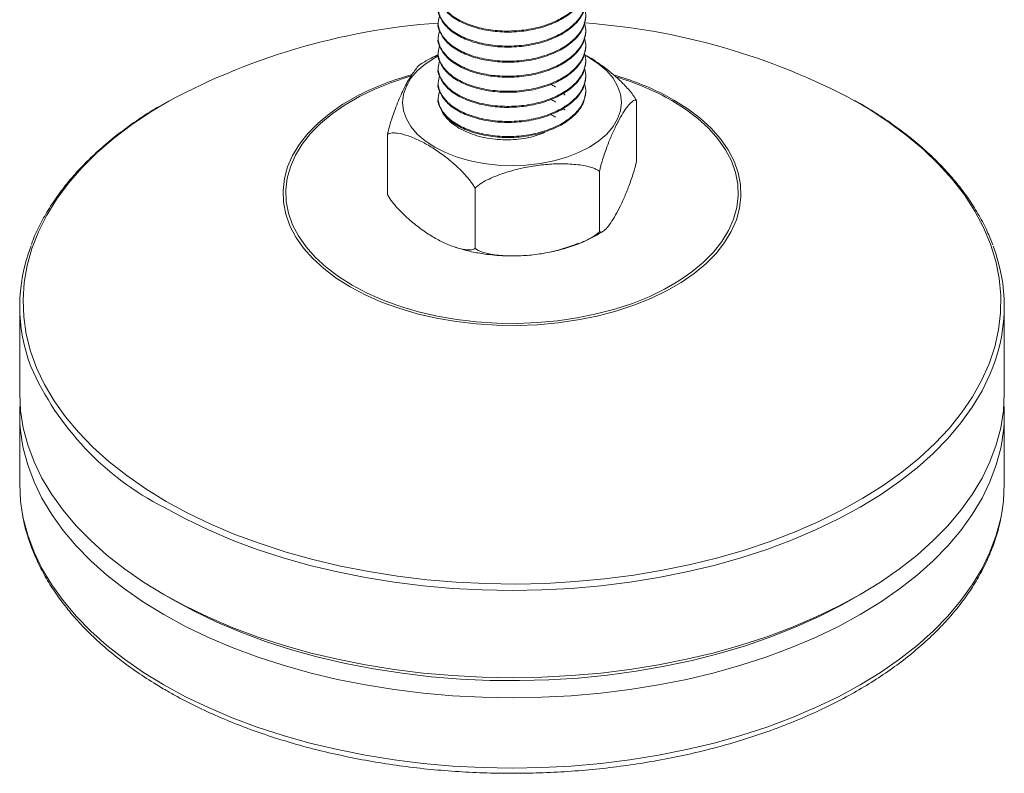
# Model space of a CAD drawing. Header units: millimetres. Extents: x 6 to 218, y 6 to 184.
# Tile 7 of 10: x 178 to 218, y 85 to 116. Entities that reach past the tile are written whole.
import ezdxf

# ---------------------------------------------------------------- set-up
doc = ezdxf.new("R2010")
doc.units = ezdxf.units.MM

msp = doc.modelspace()

# ---------------------------------------------------------------- linework, layer by layer
at = {"color": 7, "linetype": 'Continuous', "lineweight": 15}
for p, q in [((194.578, 115.674), (194.578, 115.634)), ((200.578, 115.327), (200.578, 115.368)), ((194.578, 115.062), (194.578, 115.021)), ((194.578, 114.45), (194.578, 114.409)), ((200.578, 114.715), (200.578, 114.756)), ((200.578, 114.103), (200.578, 114.143)), ((194.578, 113.837), (194.578, 113.796)), ((194.578, 113.225), (194.578, 113.184)), ((200.578, 113.49), (200.578, 113.531)), ((200.578, 112.878), (200.578, 112.919)), ((194.578, 112.612), (194.578, 112.572)), ((202.637, 112.485), (202.637, 110.035)), ((192.519, 111.115), (192.519, 108.666)), ((201.134, 109.613), (201.134, 107.164)), ((196.075, 108.929), (196.075, 106.479)), ((177.578, 104.122), (177.578, 100.573)), ((217.578, 100.573), (217.578, 104.122)), ((177.578, 99.756), (177.578, 96.898)), ((217.578, 96.898), (217.578, 99.756)), ((183.433, 92.41), (183.787, 92.206)), ((211.368, 92.206), (211.722, 92.41))]:
    msp.add_line(p, q, dxfattribs=at)
at = {"color": 142, "linetype": 'Continuous', "lineweight": 0, "true_color": 0x0080c0}
for p, q in [((202.633, 112.487), (202.637, 112.485)), ((202.637, 112.485), (202.635, 112.482)), ((192.519, 111.115), (192.52, 111.118)), ((192.522, 111.113), (192.519, 111.115)), ((202.637, 110.035), (202.635, 110.032)), ((201.134, 109.613), (201.129, 109.613)), ((201.136, 109.616), (201.134, 109.613)), ((196.075, 108.929), (196.072, 108.931)), ((196.08, 108.929), (196.075, 108.929)), ((192.522, 108.664), (192.519, 108.666)), ((201.134, 107.164), (201.129, 107.163)), ((201.136, 107.166), (201.134, 107.164)), ((196.075, 106.479), (196.072, 106.481)), ((196.08, 106.48), (196.075, 106.479))]:
    msp.add_line(p, q, dxfattribs=at)
at = {"color": 7, "linetype": 'Continuous', "lineweight": 15, "flags": 128}
for points in [[(200.547, 114.321), (200.72, 114.226), (201.103, 113.974), (201.426, 113.695), (201.683, 113.394), (201.87, 113.076), (201.983, 112.747), (202.021, 112.413), (201.983, 112.078), (201.87, 111.749), (201.683, 111.431), (201.426, 111.13), (201.103, 110.851), (200.72, 110.599), (200.283, 110.377), (199.799, 110.191), (199.278, 110.043), (198.728, 109.935), (198.158, 109.869), (197.578, 109.847), (196.998, 109.869), (196.428, 109.935), (195.877, 110.043), (195.356, 110.191), (194.873, 110.377), (194.436, 110.599), (194.052, 110.851), (193.729, 111.13), (193.472, 111.431), (193.285, 111.749), (193.172, 112.078), (193.134, 112.413), (193.172, 112.747), (193.285, 113.076), (193.472, 113.394), (193.729, 113.695), (194.052, 113.974), (194.436, 114.226), (194.58, 114.306)], [(177.578, 100.573), (177.614, 99.876), (177.723, 99.181), (177.905, 98.491), (178.159, 97.81), (178.483, 97.138), (178.877, 96.478), (179.34, 95.834), (179.868, 95.207), (180.462, 94.6), (181.118, 94.014), (181.834, 93.452), (182.607, 92.916), (183.435, 92.409), (184.315, 91.931), (185.243, 91.484), (186.216, 91.071), (187.231, 90.692), (188.283, 90.349), (189.369, 90.044), (190.486, 89.777), (191.628, 89.55), (192.791, 89.362), (193.972, 89.216), (195.167, 89.111), (196.37, 89.048), (197.578, 89.027), (198.785, 89.048), (199.988, 89.111), (201.183, 89.216), (202.364, 89.362), (203.528, 89.55), (204.67, 89.777), (205.786, 90.044), (206.872, 90.349), (207.924, 90.692), (208.939, 91.071), (209.912, 91.484), (210.84, 91.931), (211.72, 92.409), (212.548, 92.916), (213.321, 93.452), (214.037, 94.014), (214.693, 94.6), (215.287, 95.207), (215.816, 95.834), (216.278, 96.478), (216.672, 97.138), (216.996, 97.81), (217.25, 98.491), (217.432, 99.181), (217.541, 99.876), (217.578, 100.573), (217.578, 100.573)], [(177.578, 96.898), (177.614, 96.201), (177.679, 95.739)], [(217.476, 95.734), (217.541, 96.201), (217.578, 96.898)]]:
    msp.add_lwpolyline(points, dxfattribs=at)
at = {"color": 8, "linetype": 'Continuous', "lineweight": 15, "flags": 128}
for points in [[(193.477, 113.486), (193.406, 113.465), (192.688, 113.23), (192.011, 112.959), (191.378, 112.654), (190.794, 112.317), (190.266, 111.952), (189.796, 111.561), (189.389, 111.147), (189.048, 110.713), (188.776, 110.264), (188.575, 109.802), (188.446, 109.332), (188.39, 108.857), (188.409, 108.381), (188.501, 107.908), (188.666, 107.442), (188.904, 106.986), (189.211, 106.544), (189.585, 106.12), (190.024, 105.717), (190.523, 105.338), (191.079, 104.987), (191.688, 104.666), (192.344, 104.377), (193.042, 104.124), (193.777, 103.908), (194.542, 103.731), (195.332, 103.594), (196.14, 103.498), (196.959, 103.445), (197.784, 103.434), (198.607, 103.466), (199.421, 103.541), (200.221, 103.657), (200.999, 103.814), (201.75, 104.011), (202.467, 104.246), (203.145, 104.517), (203.778, 104.822), (204.361, 105.159), (204.889, 105.524), (205.359, 105.916), (205.766, 106.33), (206.107, 106.763), (206.379, 107.212), (206.581, 107.674), (206.71, 108.144), (206.765, 108.619), (206.747, 109.095), (206.654, 109.568), (206.489, 110.034), (206.252, 110.49), (205.945, 110.932), (205.57, 111.356), (205.132, 111.759), (204.632, 112.138), (204.076, 112.489), (204.076, 112.489)], [(183.532, 96.195), (184.414, 95.716), (185.346, 95.269), (186.322, 94.855), (187.341, 94.477), (188.398, 94.135), (189.489, 93.831), (190.61, 93.565), (191.757, 93.34), (192.926, 93.156), (194.112, 93.013), (195.311, 92.912), (196.518, 92.853), (197.729, 92.837), (198.94, 92.864), (200.145, 92.933), (201.341, 93.045), (202.523, 93.198), (203.687, 93.393), (204.828, 93.628), (205.942, 93.903), (207.025, 94.217), (208.072, 94.568), (209.081, 94.955), (210.047, 95.378), (210.966, 95.833), (211.836, 96.32), (212.653, 96.837), (213.413, 97.381), (214.115, 97.951), (214.755, 98.545), (215.331, 99.16), (215.841, 99.795), (216.283, 100.446), (216.656, 101.111), (216.958, 101.789), (217.187, 102.476), (217.344, 103.169), (217.427, 103.867), (217.436, 104.566), (217.372, 105.265), (217.233, 105.96), (217.022, 106.648), (216.738, 107.328), (216.383, 107.997), (215.958, 108.652), (215.465, 109.291), (214.905, 109.911), (214.281, 110.51), (213.594, 111.087), (212.848, 111.638), (212.045, 112.161), (211.496, 112.486)], [(203.768, 112.725), (204.156, 112.513), (204.719, 112.158), (205.225, 111.774), (205.669, 111.366), (206.048, 110.937), (206.359, 110.49), (206.599, 110.028), (206.767, 109.556), (206.86, 109.077), (206.879, 108.595), (206.823, 108.114), (206.692, 107.638), (206.488, 107.171), (206.212, 106.716), (205.867, 106.277), (205.455, 105.858), (204.98, 105.462), (204.445, 105.092), (203.854, 104.751), (203.214, 104.442), (202.527, 104.168), (201.801, 103.93), (201.041, 103.731), (200.253, 103.572), (199.444, 103.454), (198.619, 103.379), (197.786, 103.346), (196.952, 103.357), (196.122, 103.411), (195.304, 103.508), (194.505, 103.646), (193.73, 103.826), (192.986, 104.044), (192.279, 104.301), (191.615, 104.593), (190.999, 104.918), (190.436, 105.274), (189.93, 105.657), (189.486, 106.065), (189.107, 106.495), (188.796, 106.942), (188.556, 107.403), (188.389, 107.875), (188.295, 108.354), (188.276, 108.836), (188.332, 109.317), (188.463, 109.793), (188.667, 110.26), (188.943, 110.715), (189.288, 111.154), (189.7, 111.573), (190.175, 111.969), (190.71, 112.339), (191.301, 112.68), (191.396, 112.73)], [(183.309, 112.282), (182.904, 112.033), (182.115, 111.502), (181.384, 110.945), (180.712, 110.363), (180.104, 109.758), (179.561, 109.133), (179.084, 108.49), (178.677, 107.831), (178.339, 107.159), (178.074, 106.477), (177.88, 105.786), (177.76, 105.09), (177.714, 104.391), (177.742, 103.692), (177.844, 102.995), (178.018, 102.303), (178.266, 101.619), (178.586, 100.944), (178.976, 100.282), (179.435, 99.635), (179.962, 99.005), (180.554, 98.395), (181.21, 97.807), (181.927, 97.243), (182.702, 96.705), (183.532, 96.195)], [(217.116, 101.656), (216.996, 101.359), (216.672, 100.687), (216.278, 100.028), (215.816, 99.384), (215.287, 98.757), (214.693, 98.149), (214.037, 97.564), (213.321, 97.002), (212.548, 96.466), (211.72, 95.958), (210.84, 95.48), (209.912, 95.034), (208.939, 94.62), (207.924, 94.242), (206.872, 93.899), (205.786, 93.594), (204.67, 93.327), (203.528, 93.099), (202.364, 92.912), (201.183, 92.766), (199.988, 92.661), (198.785, 92.598), (197.578, 92.576), (196.37, 92.598), (195.167, 92.661), (193.972, 92.766), (192.791, 92.912), (191.628, 93.099), (190.486, 93.327), (189.369, 93.594), (188.283, 93.899), (187.231, 94.242), (186.216, 94.62), (185.243, 95.034), (184.315, 95.48), (183.435, 95.958)], [(183.435, 91.592), (182.607, 92.1), (181.834, 92.636), (181.118, 93.197), (180.462, 93.783), (179.868, 94.391), (179.34, 95.018), (178.877, 95.662), (178.483, 96.321), (178.159, 96.993), (177.905, 97.675), (177.723, 98.364), (177.679, 98.596)], [(217.476, 98.593), (217.432, 98.364), (217.25, 97.675), (216.996, 96.993), (216.672, 96.321), (216.278, 95.662), (215.816, 95.018), (215.287, 94.391), (214.693, 93.783), (214.037, 93.197), (213.321, 92.636), (212.548, 92.1), (211.72, 91.592), (210.84, 91.114), (209.912, 90.668), (208.939, 90.254), (207.924, 89.875), (206.872, 89.533), (205.786, 89.228), (204.67, 88.961), (203.528, 88.733), (202.364, 88.546), (201.183, 88.399), (199.988, 88.295), (198.785, 88.231), (197.578, 88.21), (196.37, 88.231), (195.167, 88.295), (193.972, 88.399), (192.791, 88.546), (191.628, 88.733), (190.486, 88.961), (189.369, 89.228), (188.283, 89.533), (187.231, 89.875), (186.216, 90.254), (185.243, 90.668), (184.315, 91.114), (183.435, 91.592)], [(177.679, 95.739), (177.723, 95.507), (177.905, 94.817), (178.159, 94.135), (178.483, 93.463), (178.877, 92.804), (179.34, 92.16), (179.868, 91.533), (180.462, 90.925), (181.118, 90.34), (181.834, 89.778), (182.607, 89.242), (183.435, 88.734)], [(183.435, 88.734), (184.315, 88.256), (185.243, 87.81), (186.216, 87.396), (187.231, 87.018), (188.283, 86.675), (189.369, 86.37), (190.486, 86.103), (191.628, 85.875), (192.791, 85.688), (193.972, 85.542), (195.167, 85.437), (196.37, 85.374), (197.578, 85.352), (198.785, 85.374), (199.988, 85.437), (201.183, 85.542), (202.364, 85.688), (203.528, 85.875), (204.67, 86.103), (205.786, 86.37), (206.872, 86.675), (207.924, 87.018), (208.939, 87.396), (209.912, 87.81), (210.84, 88.256), (211.72, 88.734), (212.548, 89.242), (213.321, 89.778), (214.037, 90.34), (214.693, 90.925), (215.287, 91.533), (215.816, 92.16), (216.278, 92.804), (216.672, 93.463), (216.996, 94.135), (217.25, 94.817), (217.432, 95.507), (217.476, 95.734)], [(183.789, 92.204), (184.664, 91.729), (185.588, 91.287), (186.557, 90.877), (187.569, 90.503), (188.618, 90.166), (189.701, 89.866), (190.814, 89.606), (191.953, 89.386), (193.113, 89.206), (194.29, 89.068), (195.48, 88.973), (196.677, 88.919), (197.878, 88.909), (199.078, 88.941), (200.272, 89.015), (201.455, 89.132), (202.625, 89.291), (203.775, 89.491), (204.901, 89.731), (206, 90.011), (207.066, 90.33), (208.097, 90.686), (209.088, 91.078), (210.035, 91.504), (210.935, 91.963), (211.368, 92.206)]]:
    msp.add_lwpolyline(points, dxfattribs=at)
at = {"color": 142, "linetype": 'Continuous', "lineweight": 0, "true_color": 0x0080c0, "flags": 128}
msp.add_lwpolyline([(211.368, 92.206), (210.935, 91.963), (210.035, 91.504), (209.088, 91.078), (208.097, 90.686), (207.066, 90.33), (206, 90.011), (204.901, 89.731), (203.775, 89.491), (202.625, 89.291), (201.455, 89.132), (200.272, 89.015), (199.078, 88.941), (197.878, 88.909), (196.677, 88.919), (195.48, 88.973), (194.29, 89.068), (193.113, 89.206), (191.953, 89.386), (190.814, 89.606), (189.701, 89.866), (188.618, 90.166), (187.569, 90.503), (186.557, 90.877), (185.588, 91.287), (184.664, 91.729), (183.789, 92.204), (183.787, 92.206)], dxfattribs=at)
at = {"color": 7, "linetype": 'Continuous', "lineweight": 15}
for centre, radius, start, end in [((196.466, 88.714), 26.992, 94.0189, 119.1735), ((198.601, 88.33), 27.382, 61.9055, 85.9733), ((196.566, 102.486), 11.474, 105.5712, 116.7811), ((198.677, 102.709), 11.236, 63.0596, 74.1734), ((184.428, 104.122), 6.848, 158.9468, 200.9522), ((210.727, 104.122), 6.848, 338.8952, 20.9452), ((184.282, 99.756), 6.704, 176.5089, 189.9643), ((210.873, 99.756), 6.704, 350.0046, 3.491)]:
    msp.add_arc(centre, radius, start, end, dxfattribs=at)
at = {"color": 8, "linetype": 'Continuous', "lineweight": 15}
for centre, radius, start, end in [((198.782, 103.122), 10.759, 60.5263, 73.5164), ((188.752, 106.395), 11.713, 203.7726, 243.007)]:
    msp.add_arc(centre, radius, start, end, dxfattribs=at)
at = {"color": 142, "linetype": 'Continuous', "lineweight": 0, "true_color": 0x0080c0}
for centre, radius, start, end in [((200.773, 111.729), 2.008, 22.0263, 22.181), ((194.382, 111.871), 2.008, 202.0263, 202.181), ((200.773, 109.279), 2.008, 22.0263, 22.181), ((198.688, 114.124), 5.13, 298.4169, 298.4997), ((197.494, 117.062), 8.255, 260.0798, 260.1401), ((194.382, 109.422), 2.008, 202.0263, 202.181), ((198.688, 111.675), 5.13, 298.4169, 298.4997), ((197.494, 114.613), 8.255, 260.0798, 260.1401), ((197.851, 112.315), 6.117, 280.3051, 293.3397)]:
    msp.add_arc(centre, radius, start, end, dxfattribs=at)
at = {"color": 7, "linetype": 'Continuous', "lineweight": 15}
for points, knots in [([(200.516, 117.494), (200.543, 117.401), (200.616, 117.148), (200.504, 116.725), (200.205, 116.274), (199.722, 115.89), (199.099, 115.588), (198.363, 115.384), (197.573, 115.298), (196.793, 115.335), (196.064, 115.484), (195.431, 115.736), (194.946, 116.075), (194.652, 116.47), (194.539, 116.852), (194.615, 117.086), (194.647, 117.182)], [0, 0, 0, 0, 0.044633, 0.12124, 0.197848, 0.271836, 0.345825, 0.422432, 0.499039, 0.573028, 0.647016, 0.723624, 0.800231, 0.87422, 0.948208, 1, 1, 1, 1]), ([(200.576, 117.165), (200.557, 117.005), (200.518, 116.682), (200.201, 116.233), (199.723, 115.849), (199.099, 115.548), (198.363, 115.343), (197.573, 115.257), (196.793, 115.294), (196.064, 115.443), (195.432, 115.695), (194.943, 116.034), (194.663, 116.429), (194.545, 116.715), (194.579, 116.856), (194.579, 116.858)], [0, 0, 0, 0, 0.083338, 0.16812, 0.250005, 0.331889, 0.416671, 0.501454, 0.583338, 0.665222, 0.750005, 0.834787, 0.916671, 0.998556, 1, 1, 1, 1]), ([(200.516, 116.882), (200.543, 116.789), (200.616, 116.536), (200.504, 116.113), (200.205, 115.662), (199.722, 115.277), (199.099, 114.976), (198.363, 114.772), (197.573, 114.686), (196.793, 114.722), (196.064, 114.871), (195.431, 115.123), (194.946, 115.462), (194.652, 115.858), (194.539, 116.239), (194.615, 116.473), (194.647, 116.57)], [0, 0, 0, 0, 0.044633, 0.12124, 0.197848, 0.271836, 0.345825, 0.422432, 0.499039, 0.573028, 0.647016, 0.723624, 0.800231, 0.87422, 0.948208, 1, 1, 1, 1]), ([(200.576, 116.552), (200.557, 116.392), (200.518, 116.07), (200.201, 115.621), (199.723, 115.237), (199.099, 114.935), (198.363, 114.731), (197.573, 114.645), (196.793, 114.681), (196.064, 114.83), (195.432, 115.082), (194.943, 115.421), (194.663, 115.817), (194.545, 116.103), (194.579, 116.243), (194.579, 116.246)], [0, 0, 0, 0, 0.083338, 0.16812, 0.250005, 0.331889, 0.416671, 0.501454, 0.583338, 0.665222, 0.750005, 0.834787, 0.916671, 0.998556, 1, 1, 1, 1]), ([(200.516, 116.269), (200.543, 116.176), (200.616, 115.923), (200.504, 115.5), (200.205, 115.049), (199.722, 114.665), (199.099, 114.364), (198.363, 114.159), (197.573, 114.073), (196.793, 114.11), (196.064, 114.259), (195.431, 114.511), (194.946, 114.85), (194.652, 115.245), (194.539, 115.627), (194.615, 115.861), (194.647, 115.957)], [0, 0, 0, 0, 0.044633, 0.12124, 0.197848, 0.271836, 0.345825, 0.422432, 0.499039, 0.573028, 0.647016, 0.723624, 0.800231, 0.87422, 0.948208, 1, 1, 1, 1]), ([(200.576, 115.94), (200.557, 115.78), (200.518, 115.457), (200.201, 115.008), (199.723, 114.624), (199.099, 114.323), (198.363, 114.119), (197.573, 114.033), (196.793, 114.069), (196.064, 114.218), (195.432, 114.47), (194.943, 114.809), (194.663, 115.204), (194.545, 115.49), (194.579, 115.631), (194.579, 115.634)], [0, 0, 0, 0, 0.083338, 0.16812, 0.250005, 0.331889, 0.416671, 0.501454, 0.583338, 0.665222, 0.750005, 0.834787, 0.916671, 0.998556, 1, 1, 1, 1]), ([(200.516, 115.657), (200.543, 115.564), (200.616, 115.311), (200.504, 114.888), (200.205, 114.437), (199.722, 114.053), (199.099, 113.751), (198.363, 113.547), (197.573, 113.461), (196.793, 113.497), (196.064, 113.646), (195.431, 113.899), (194.946, 114.237), (194.652, 114.633), (194.539, 115.014), (194.615, 115.248), (194.647, 115.345)], [0, 0, 0, 0, 0.044633, 0.12124, 0.197848, 0.271836, 0.345825, 0.422432, 0.499039, 0.573028, 0.647016, 0.723624, 0.800231, 0.87422, 0.948208, 1, 1, 1, 1]), ([(200.576, 115.328), (200.557, 115.168), (200.518, 114.845), (200.201, 114.396), (199.723, 114.012), (199.099, 113.71), (198.363, 113.506), (197.573, 113.42), (196.793, 113.457), (196.064, 113.605), (195.432, 113.858), (194.943, 114.197), (194.663, 114.592), (194.545, 114.878), (194.579, 115.019), (194.579, 115.021)], [0, 0, 0, 0, 0.083338, 0.16812, 0.250005, 0.331889, 0.416671, 0.501454, 0.583338, 0.665222, 0.750005, 0.834787, 0.916671, 0.998556, 1, 1, 1, 1]), ([(200.516, 115.044), (200.543, 114.951), (200.616, 114.698), (200.504, 114.275), (200.205, 113.824), (199.722, 113.44), (199.099, 113.139), (198.363, 112.935), (197.573, 112.849), (196.793, 112.885), (196.064, 113.034), (195.431, 113.286), (194.946, 113.625), (194.652, 114.021), (194.539, 114.402), (194.615, 114.636), (194.647, 114.732)], [0, 0, 0, 0, 0.044633, 0.12124, 0.197848, 0.271836, 0.345825, 0.422432, 0.499039, 0.573028, 0.647016, 0.723624, 0.800231, 0.87422, 0.948208, 1, 1, 1, 1]), ([(200.576, 114.715), (200.557, 114.555), (200.518, 114.233), (200.201, 113.783), (199.723, 113.399), (199.099, 113.098), (198.363, 112.894), (197.573, 112.808), (196.793, 112.844), (196.064, 112.993), (195.432, 113.245), (194.943, 113.584), (194.663, 113.979), (194.545, 114.266), (194.579, 114.406), (194.579, 114.409)], [0, 0, 0, 0, 0.083338, 0.16812, 0.250005, 0.331889, 0.416671, 0.501454, 0.583338, 0.665222, 0.750005, 0.834787, 0.916671, 0.998556, 1, 1, 1, 1]), ([(200.516, 114.432), (200.543, 114.339), (200.616, 114.086), (200.504, 113.663), (200.205, 113.212), (199.722, 112.828), (199.099, 112.526), (198.363, 112.322), (197.573, 112.236), (196.793, 112.273), (196.064, 112.422), (195.431, 112.674), (194.946, 113.013), (194.652, 113.408), (194.539, 113.789), (194.615, 114.024), (194.647, 114.12)], [0, 0, 0, 0, 0.044633, 0.12124, 0.197848, 0.271836, 0.345825, 0.422432, 0.499039, 0.573028, 0.647016, 0.723624, 0.800231, 0.87422, 0.948208, 1, 1, 1, 1]), ([(194.589, 114.356), (194.487, 114.31), (194.237, 114.198), (194.014, 114.06), (193.882, 113.978)], [0, 0, 0, 0, 0.40741, 1, 1, 1, 1]), ([(200.576, 114.103), (200.557, 113.943), (200.518, 113.62), (200.201, 113.171), (199.723, 112.787), (199.099, 112.485), (198.363, 112.281), (197.573, 112.195), (196.793, 112.232), (196.064, 112.381), (195.432, 112.633), (194.943, 112.972), (194.663, 113.367), (194.545, 113.653), (194.579, 113.794), (194.579, 113.796)], [0, 0, 0, 0, 0.083338, 0.16812, 0.250005, 0.331889, 0.416671, 0.501454, 0.583338, 0.665222, 0.750005, 0.834787, 0.916671, 0.998556, 1, 1, 1, 1]), ([(200.536, 114.341), (200.543, 114.338), (200.778, 114.236), (201.258, 113.903), (201.847, 113.433), (202.283, 112.982), (202.517, 112.698), (202.61, 112.529), (202.633, 112.487)], [0, 0, 0, 0, 0.009113, 0.32494, 0.649184, 0.820015, 0.95558, 1, 1, 1, 1]), ([(192.52, 111.118), (192.545, 111.225), (192.605, 111.486), (192.724, 111.847), (192.905, 112.346), (193.144, 112.899), (193.439, 113.46), (193.685, 113.792), (193.835, 113.967), (193.881, 113.979), (193.882, 113.979)], [0, 0, 0, 0, 0.068387, 0.16665, 0.267313, 0.468569, 0.67535, 0.887641, 0.999488, 1, 1, 1, 1]), ([(200.516, 113.82), (200.543, 113.726), (200.616, 113.474), (200.504, 113.051), (200.205, 112.599), (199.722, 112.215), (199.099, 111.914), (198.363, 111.71), (197.573, 111.624), (196.793, 111.66), (196.064, 111.809), (195.431, 112.061), (194.946, 112.4), (194.652, 112.796), (194.539, 113.177), (194.615, 113.411), (194.647, 113.508)], [0, 0, 0, 0, 0.044633, 0.1212403, 0.1978475, 0.2718361, 0.3458247, 0.422432, 0.4990393, 0.5730279, 0.6470165, 0.7236238, 0.800231, 0.8742196, 0.9482082, 1, 1, 1, 1]), ([(200.576, 113.49), (200.557, 113.33), (200.518, 113.008), (200.201, 112.559), (199.723, 112.175), (199.099, 111.873), (198.363, 111.669), (197.573, 111.583), (196.793, 111.619), (196.064, 111.768), (195.432, 112.02), (194.943, 112.359), (194.663, 112.755), (194.545, 113.041), (194.579, 113.181), (194.579, 113.184)], [0, 0, 0, 0, 0.083338, 0.16812, 0.250005, 0.331889, 0.416671, 0.501454, 0.583338, 0.665222, 0.750005, 0.834787, 0.916671, 0.998556, 1, 1, 1, 1]), ([(200.516, 113.207), (200.543, 113.114), (200.616, 112.861), (200.504, 112.438), (200.205, 111.987), (199.722, 111.603), (199.099, 111.302), (198.363, 111.097), (197.573, 111.011), (196.793, 111.048), (196.064, 111.197), (195.431, 111.449), (194.946, 111.788), (194.652, 112.183), (194.539, 112.565), (194.615, 112.799), (194.647, 112.895)], [0, 0, 0, 0, 0.044633, 0.12124, 0.197848, 0.271836, 0.345825, 0.422432, 0.499039, 0.573028, 0.647016, 0.723624, 0.800231, 0.87422, 0.948208, 1, 1, 1, 1]), ([(200.576, 112.878), (200.557, 112.718), (200.518, 112.395), (200.201, 111.946), (199.723, 111.562), (199.099, 111.261), (198.363, 111.057), (197.573, 110.971), (196.793, 111.007), (196.064, 111.156), (195.432, 111.408), (194.943, 111.747), (194.663, 112.142), (194.545, 112.428), (194.579, 112.569), (194.579, 112.571)], [0, 0, 0, 0, 0.083338, 0.16812, 0.250005, 0.331889, 0.416671, 0.501454, 0.583338, 0.665222, 0.750005, 0.834787, 0.916671, 0.998556, 1, 1, 1, 1]), ([(199.146, 113.145), (199.209, 113.12), (199.282, 113.091), (199.332, 113.049), (199.339, 113.043)], [0, 0, 0, 0, 0.866428, 1, 1, 1, 1]), ([(199.146, 112.533), (199.209, 112.508), (199.282, 112.479), (199.332, 112.437), (199.339, 112.431)], [0, 0, 0, 0, 0.866428, 1, 1, 1, 1]), ([(199.658, 112.781), (199.679, 112.766), (199.71, 112.745), (199.725, 112.719), (199.73, 112.711)], [0, 0, 0, 0, 0.710186, 1, 1, 1, 1]), ([(202.635, 112.482), (202.624, 112.498), (202.612, 112.505), (202.585, 112.511), (202.571, 112.509), (202.528, 112.497), (202.498, 112.479), (202.406, 112.409), (202.342, 112.34), (202.213, 112.176), (202.148, 112.082), (202.018, 111.872), (201.952, 111.757), (201.821, 111.506), (201.755, 111.37), (201.623, 111.078), (201.558, 110.924), (201.429, 110.594), (201.365, 110.419), (201.273, 110.137), (201.242, 110.04), (201.2, 109.887), (201.186, 109.836), (201.159, 109.728), (201.147, 109.673), (201.136, 109.616)], [0, 0, 0, 0, 0.03125, 0.03125, 0.0625, 0.0625, 0.125, 0.125, 0.25, 0.25, 0.375, 0.375, 0.5, 0.5, 0.625, 0.625, 0.75, 0.75, 0.875, 0.875, 0.9375, 0.9375, 0.96875, 0.96875, 1, 1, 1, 1]), ([(217.108, 106.627), (217.037, 106.809), (216.881, 107.209), (216.563, 107.815), (216.17, 108.445), (215.714, 109.06), (215.198, 109.66), (214.624, 110.241), (213.992, 110.801), (213.308, 111.34), (212.568, 111.853), (211.984, 112.225), (211.633, 112.417), (211.562, 112.457)], [0, 0, 0, 0, 0.0821103, 0.1807005, 0.2794825, 0.3784451, 0.4775635, 0.5768069, 0.6761431, 0.7755432, 0.8749827, 0.9744423, 1, 1, 1, 1]), ([(183.219, 112.237), (183.137, 112.19), (182.784, 111.985), (182.207, 111.595), (181.492, 111.069), (180.834, 110.518), (180.23, 109.946), (179.684, 109.353), (179.198, 108.743), (178.771, 108.118), (178.412, 107.478), (178.173, 106.984), (178.075, 106.701), (178.054, 106.639)], [0, 0, 0, 0, 0.0315, 0.136015, 0.240537, 0.345051, 0.449538, 0.553974, 0.65833, 0.762572, 0.866663, 0.970572, 1, 1, 1, 1]), ([(198.931, 111.199), (198.714, 111.118), (198.377, 110.993), (197.849, 110.913), (197.281, 110.879), (196.695, 110.927), (196.147, 111.056), (195.758, 111.194), (195.416, 111.368), (195.119, 111.574), (194.888, 111.809), (194.751, 111.99), (194.718, 112.091), (194.715, 112.102)], [0, 0, 0, 0, 0.144838, 0.225117, 0.305418, 0.467155, 0.552779, 0.638404, 0.723936, 0.809491, 0.899152, 0.988813, 1, 1, 1, 1]), ([(199.658, 112.168), (199.679, 112.153), (199.71, 112.132), (199.725, 112.106), (199.73, 112.099)], [0, 0, 0, 0, 0.710186, 1, 1, 1, 1]), ([(199.146, 111.92), (199.209, 111.895), (199.282, 111.867), (199.332, 111.824), (199.339, 111.819)], [0, 0, 0, 0, 0.866428, 1, 1, 1, 1]), ([(196.072, 108.931), (196.046, 108.983), (196.016, 109.032), (195.954, 109.127), (195.92, 109.173), (195.818, 109.307), (195.747, 109.39), (195.529, 109.629), (195.379, 109.774), (195.073, 110.046), (194.919, 110.17), (194.61, 110.4), (194.455, 110.505), (194.144, 110.696), (193.988, 110.783), (193.676, 110.935), (193.521, 111), (193.216, 111.104), (193.065, 111.144), (192.846, 111.173), (192.775, 111.177), (192.673, 111.17), (192.64, 111.165), (192.578, 111.146), (192.548, 111.134), (192.522, 111.113)], [0, 0, 0, 0, 0.03125, 0.03125, 0.0625, 0.0625, 0.125, 0.125, 0.25, 0.25, 0.375, 0.375, 0.5, 0.5, 0.625, 0.625, 0.75, 0.75, 0.875, 0.875, 0.9375, 0.9375, 0.96875, 0.96875, 1, 1, 1, 1]), ([(202.635, 110.032), (202.624, 109.975), (202.612, 109.92), (202.585, 109.813), (202.571, 109.761), (202.528, 109.607), (202.498, 109.51), (202.406, 109.23), (202.342, 109.055), (202.213, 108.725), (202.148, 108.571), (202.018, 108.282), (201.952, 108.147), (201.821, 107.896), (201.755, 107.779), (201.623, 107.567), (201.558, 107.472), (201.429, 107.309), (201.365, 107.24), (201.273, 107.169), (201.242, 107.151), (201.2, 107.139), (201.186, 107.138), (201.159, 107.144), (201.147, 107.151), (201.136, 107.166)], [0, 0, 0, 0, 0.03125, 0.03125, 0.0625, 0.0625, 0.125, 0.125, 0.25, 0.25, 0.375, 0.375, 0.5, 0.5, 0.625, 0.625, 0.75, 0.75, 0.875, 0.875, 0.9375, 0.9375, 0.96875, 0.96875, 1, 1, 1, 1]), ([(201.129, 109.613), (201.092, 109.644), (201.05, 109.669), (200.961, 109.714), (200.914, 109.733), (200.768, 109.784), (200.667, 109.81), (200.358, 109.873), (200.143, 109.896), (199.708, 109.921), (199.489, 109.921), (199.05, 109.902), (198.83, 109.882), (198.388, 109.822), (198.165, 109.782), (197.721, 109.682), (197.502, 109.622), (197.067, 109.48), (196.852, 109.398), (196.541, 109.251), (196.44, 109.197), (196.295, 109.108), (196.248, 109.076), (196.159, 109.007), (196.117, 108.97), (196.08, 108.929)], [0, 0, 0, 0, 0.03125, 0.03125, 0.0625, 0.0625, 0.125, 0.125, 0.25, 0.25, 0.375, 0.375, 0.5, 0.5, 0.625, 0.625, 0.75, 0.75, 0.875, 0.875, 0.9375, 0.9375, 0.96875, 0.96875, 1, 1, 1, 1]), ([(196.072, 106.481), (196.046, 106.46), (196.016, 106.448), (195.954, 106.43), (195.92, 106.425), (195.818, 106.417), (195.747, 106.421), (195.529, 106.45), (195.379, 106.49), (195.073, 106.595), (194.919, 106.659), (194.61, 106.809), (194.455, 106.895), (194.144, 107.086), (193.988, 107.192), (193.676, 107.423), (193.521, 107.548), (193.216, 107.82), (193.065, 107.965), (192.846, 108.205), (192.775, 108.289), (192.673, 108.421), (192.64, 108.467), (192.578, 108.562), (192.548, 108.612), (192.522, 108.664)], [0, 0, 0, 0, 0.03125, 0.03125, 0.0625, 0.0625, 0.125, 0.125, 0.25, 0.25, 0.375, 0.375, 0.5, 0.5, 0.625, 0.625, 0.75, 0.75, 0.875, 0.875, 0.9375, 0.9375, 0.96875, 0.96875, 1, 1, 1, 1]), ([(201.129, 107.163), (201.092, 107.121), (201.05, 107.085), (200.961, 107.016), (200.914, 106.984), (200.768, 106.894), (200.667, 106.841), (200.358, 106.694), (200.143, 106.612), (199.708, 106.47), (199.489, 106.41), (199.05, 106.311), (198.83, 106.271), (198.388, 106.211), (198.165, 106.191), (197.721, 106.171), (197.502, 106.171), (197.067, 106.196), (196.852, 106.219), (196.541, 106.283), (196.44, 106.309), (196.295, 106.359), (196.248, 106.378), (196.159, 106.423), (196.117, 106.448), (196.08, 106.48)], [0, 0, 0, 0, 0.03125, 0.03125, 0.0625, 0.0625, 0.125, 0.125, 0.25, 0.25, 0.375, 0.375, 0.5, 0.5, 0.625, 0.625, 0.75, 0.75, 0.875, 0.875, 0.9375, 0.9375, 0.96875, 0.96875, 1, 1, 1, 1]), ([(200.125, 106.615), (200.224, 106.65), (200.482, 106.744), (200.871, 106.929), (201.14, 107.092), (201.273, 107.172)], [0, 0, 0, 0, 0.238564, 0.623793, 1, 1, 1, 1]), ([(195.284, 106.526), (195.433, 106.48), (195.756, 106.381), (196.219, 106.287), (196.665, 106.222), (197.101, 106.181), (197.407, 106.175), (197.578, 106.172)], [0, 0, 0, 0, 0.203831, 0.440046, 0.607812, 0.782143, 1, 1, 1, 1]), ([(177.691, 95.682), (177.703, 95.604), (177.748, 95.3), (177.894, 94.776), (178.129, 94.112), (178.432, 93.459), (178.797, 92.816), (179.226, 92.186), (179.715, 91.572), (180.264, 90.976), (180.871, 90.4), (181.534, 89.845), (182.25, 89.315), (182.923, 88.869), (183.366, 88.607), (183.539, 88.505)], [0, 0, 0, 0, 0.028542, 0.110757, 0.193171, 0.275853, 0.358839, 0.442131, 0.525703, 0.609512, 0.693507, 0.777637, 0.861856, 0.946129, 1, 1, 1, 1]), ([(183.539, 88.505), (183.685, 88.423), (184.106, 88.184), (184.838, 87.81), (185.747, 87.396), (186.694, 87.014), (187.677, 86.665), (188.692, 86.35), (189.736, 86.069), (190.806, 85.824), (191.897, 85.615), (193.007, 85.443), (194.132, 85.309), (195.268, 85.213), (196.412, 85.155), (197.559, 85.135), (198.707, 85.153), (199.85, 85.21), (200.987, 85.305), (202.112, 85.438), (203.222, 85.609), (204.314, 85.816), (205.385, 86.06), (206.43, 86.34), (207.446, 86.654), (208.43, 87.002), (209.378, 87.383), (210.288, 87.796), (211.157, 88.24), (211.982, 88.712), (212.759, 89.213), (213.486, 89.74), (214.161, 90.291), (214.781, 90.866), (215.344, 91.462), (215.848, 92.077), (216.29, 92.708), (216.669, 93.354), (216.985, 94.012), (217.232, 94.68), (217.392, 95.236), (217.445, 95.57), (217.463, 95.678)], [0, 0, 0, 0, 0.013561, 0.039267, 0.064968, 0.090661, 0.116346, 0.142022, 0.16769, 0.193349, 0.219002, 0.244648, 0.27029, 0.295927, 0.321562, 0.347195, 0.372829, 0.398463, 0.424099, 0.449738, 0.475381, 0.50103, 0.526686, 0.55235, 0.578023, 0.603706, 0.6294, 0.655105, 0.68082, 0.706545, 0.732278, 0.758016, 0.783749, 0.809471, 0.835169, 0.86083, 0.886438, 0.911975, 0.937426, 0.962781, 0.988037, 1, 1, 1, 1])]:
    msp.add_open_spline(points, degree=3, knots=knots, dxfattribs=at)

doc.saveas('drawing.dxf')
